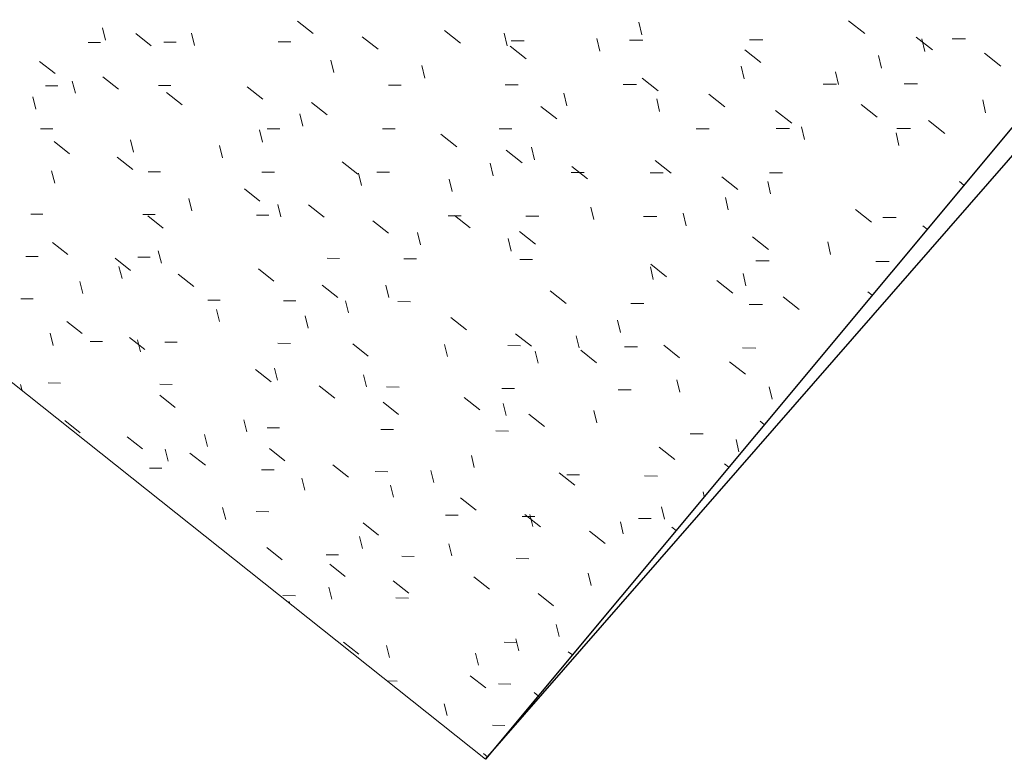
# Model space of a CAD drawing. Header units: centimetres. Extents: x 1151.07 to 1152.71, y 1902.53 to 1904.06.
# Tile 53 of 65: x 1152.4789 to 1152.5799, y 1903.0799 to 1903.1558. Entities that reach past the tile are written whole.
import ezdxf

# ---------------------------------------------------------------- set-up
doc = ezdxf.new("R2010")
doc.units = ezdxf.units.CM
for name, color, linetype, lineweight in [('Wzór powierzchni', 7, 'Continuous', 9), ('Wzór powierzchni-4', 10, 'Continuous', 9), ('Ściany', 7, 'Continuous', 9), ('Ściany-1', 250, 'Continuous', 25)]:
    doc.layers.add(name, color=color, linetype=linetype, lineweight=lineweight)

# ---------------------------------------------------------------- blocks, each defined once
blk = doc.blocks.new('FP_17-Aksono Kopia 1')
at = {"layer": 'Wzór powierzchni-4'}
for p, q in [((1152.50742, 1903.15564), (1152.50904, 1903.15436)), ((1152.54274, 1903.15423), (1152.54243, 1903.15553)), ((1152.56394, 1903.15566), (1152.56561, 1903.15435)), ((1152.48773, 1903.15369), (1152.48741, 1903.15496)), ((1152.49083, 1903.15436), (1152.49243, 1903.15309)), ((1152.49686, 1903.15314), (1152.49655, 1903.15441)), ((1152.52251, 1903.15467), (1152.52414, 1903.15339)), ((1152.52895, 1903.15311), (1152.52864, 1903.1544)), ((1152.48722, 1903.15343), (1152.48594, 1903.15343)), ((1152.49499, 1903.15347), (1152.49371, 1903.15346)), ((1152.50676, 1903.15352), (1152.50546, 1903.15351)), ((1152.51407, 1903.15403), (1152.51569, 1903.15275)), ((1152.52924, 1903.15305), (1152.53087, 1903.15176)), ((1152.53069, 1903.15362), (1152.52936, 1903.15362)), ((1152.53843, 1903.15254), (1152.53812, 1903.15384)), ((1152.54285, 1903.15368), (1152.5415, 1903.15367)), ((1152.55515, 1903.15373), (1152.55379, 1903.15372)), ((1152.5709, 1903.154), (1152.57257, 1903.15269)), ((1152.57177, 1903.15251), (1152.57147, 1903.15382)), ((1152.57596, 1903.15382), (1152.57457, 1903.15381)), ((1152.5533, 1903.1527), (1152.55496, 1903.1514)), ((1152.56733, 1903.15081), (1152.56703, 1903.15212)), ((1152.57789, 1903.15234), (1152.57957, 1903.15103)), ((1152.48097, 1903.1515), (1152.48256, 1903.15025)), ((1152.51117, 1903.15036), (1152.51086, 1903.15164)), ((1152.52049, 1903.14978), (1152.52018, 1903.15107)), ((1152.55324, 1903.14971), (1152.55294, 1903.15101)), ((1152.56291, 1903.14912), (1152.56262, 1903.15043)), ((1152.48464, 1903.14823), (1152.48432, 1903.14949)), ((1152.48746, 1903.14991), (1152.48906, 1903.14865)), ((1152.49445, 1903.14902), (1152.49317, 1903.14902)), ((1152.51806, 1903.14907), (1152.51675, 1903.14907)), ((1152.53006, 1903.1491), (1152.52873, 1903.1491)), ((1152.54219, 1903.14913), (1152.54085, 1903.14913)), ((1152.54279, 1903.14978), (1152.54444, 1903.14848)), ((1152.56271, 1903.14918), (1152.56134, 1903.14917)), ((1152.57103, 1903.1492), (1152.56965, 1903.14919)), ((1152.48284, 1903.14899), (1152.48157, 1903.14899)), ((1152.49399, 1903.1483), (1152.49558, 1903.14704)), ((1152.50225, 1903.14891), (1152.50386, 1903.14764)), ((1152.53507, 1903.14696), (1152.53476, 1903.14825)), ((1152.54961, 1903.14813), (1152.55126, 1903.14683)), ((1152.4806, 1903.14661), (1152.48028, 1903.14787)), ((1152.50885, 1903.1473), (1152.51046, 1903.14602)), ((1152.54457, 1903.14636), (1152.54427, 1903.14766)), ((1152.56523, 1903.1471), (1152.5669, 1903.14579)), ((1152.57801, 1903.14623), (1152.57772, 1903.14755)), ((1152.50796, 1903.14486), (1152.50765, 1903.14613)), ((1152.5324, 1903.14689), (1152.53404, 1903.1456)), ((1152.55647, 1903.14647), (1152.55813, 1903.14517)), ((1152.57217, 1903.14543), (1152.57384, 1903.14412)), ((1152.48233, 1903.14459), (1152.48106, 1903.14459)), ((1152.50383, 1903.14323), (1152.50352, 1903.1445)), ((1152.50562, 1903.14459), (1152.50433, 1903.14459)), ((1152.51746, 1903.1446), (1152.51615, 1903.1446)), ((1152.52214, 1903.14404), (1152.52376, 1903.14276)), ((1152.52943, 1903.1446), (1152.52811, 1903.1446)), ((1152.54967, 1903.1446), (1152.54833, 1903.1446)), ((1152.55788, 1903.14461), (1152.55652, 1903.14461)), ((1152.55942, 1903.14349), (1152.55912, 1903.14479)), ((1152.56912, 1903.14288), (1152.56882, 1903.14418)), ((1152.5703, 1903.14461), (1152.56892, 1903.14461)), ((1152.48246, 1903.14329), (1152.48404, 1903.14203)), ((1152.49061, 1903.14221), (1152.49029, 1903.14347)), ((1152.49972, 1903.14161), (1152.49941, 1903.14288)), ((1152.52884, 1903.14239), (1152.53046, 1903.14111)), ((1152.53173, 1903.14142), (1152.53143, 1903.1427)), ((1152.48893, 1903.14168), (1152.49052, 1903.14042)), ((1152.512, 1903.14122), (1152.51361, 1903.13994)), ((1152.5275, 1903.13978), (1152.52719, 1903.14106)), ((1152.54413, 1903.14134), (1152.54577, 1903.14004)), ((1152.48253, 1903.13901), (1152.48221, 1903.14027)), ((1152.49338, 1903.14018), (1152.4921, 1903.14018)), ((1152.50506, 1903.14016), (1152.50377, 1903.14016)), ((1152.51399, 1903.13878), (1152.51368, 1903.14005)), ((1152.51687, 1903.14014), (1152.51556, 1903.14014)), ((1152.53684, 1903.1401), (1152.53551, 1903.14011)), ((1152.53556, 1903.14074), (1152.53719, 1903.13946)), ((1152.54493, 1903.14009), (1152.54359, 1903.14009)), ((1152.55718, 1903.14007), (1152.55583, 1903.14007)), ((1152.52329, 1903.13816), (1152.52298, 1903.13944)), ((1152.55094, 1903.13967), (1152.55259, 1903.13838)), ((1152.55596, 1903.13791), (1152.55566, 1903.1392)), ((1152.57534, 1903.13918), (1152.57578, 1903.13883)), ((1152.50198, 1903.13843), (1152.50358, 1903.13716)), ((1152.49658, 1903.13619), (1152.49627, 1903.13745)), ((1152.55162, 1903.13627), (1152.55132, 1903.13756)), ((1152.50572, 1903.13557), (1152.50541, 1903.13683)), ((1152.50855, 1903.13679), (1152.51015, 1903.13553)), ((1152.53783, 1903.13528), (1152.53752, 1903.13656)), ((1152.5473, 1903.13464), (1152.547, 1903.13593)), ((1152.56465, 1903.13632), (1152.56631, 1903.13502)), ((1152.48132, 1903.13584), (1152.48006, 1903.13584)), ((1152.49284, 1903.13579), (1152.49157, 1903.1358)), ((1152.49207, 1903.13568), (1152.49366, 1903.13442)), ((1152.50449, 1903.13575), (1152.50321, 1903.13575)), ((1152.51514, 1903.13515), (1152.51675, 1903.13388)), ((1152.5242, 1903.13567), (1152.52289, 1903.13568)), ((1152.52353, 1903.13571), (1152.52515, 1903.13444)), ((1152.53218, 1903.13564), (1152.53086, 1903.13565)), ((1152.54427, 1903.13559), (1152.54293, 1903.1356)), ((1152.56884, 1903.1355), (1152.56748, 1903.13551)), ((1152.52003, 1903.1327), (1152.51972, 1903.13397)), ((1152.53021, 1903.13406), (1152.53183, 1903.13278)), ((1152.57156, 1903.13464), (1152.572, 1903.13429)), ((1152.48228, 1903.13295), (1152.48386, 1903.1317)), ((1152.52935, 1903.13206), (1152.52904, 1903.13333)), ((1152.55409, 1903.1335), (1152.55574, 1903.13221)), ((1152.56211, 1903.13172), (1152.56182, 1903.13301)), ((1152.49347, 1903.13082), (1152.49315, 1903.13207)), ((1152.48081, 1903.13149), (1152.47956, 1903.1315)), ((1152.48873, 1903.13132), (1152.49031, 1903.13007)), ((1152.49231, 1903.13142), (1152.49104, 1903.13143)), ((1152.51175, 1903.13131), (1152.51046, 1903.13132)), ((1152.51963, 1903.13126), (1152.51833, 1903.13127)), ((1152.53155, 1903.13119), (1152.53024, 1903.1312)), ((1152.5558, 1903.13105), (1152.55445, 1903.13106)), ((1152.56812, 1903.13098), (1152.56676, 1903.13098)), ((1152.48943, 1903.12925), (1152.48911, 1903.13049)), ((1152.50341, 1903.13022), (1152.50501, 1903.12896)), ((1152.54392, 1903.12915), (1152.54362, 1903.13043)), ((1152.54366, 1903.13072), (1152.54529, 1903.12943)), ((1152.48541, 1903.12769), (1152.48509, 1903.12893)), ((1152.4952, 1903.12969), (1152.49679, 1903.12843)), ((1152.55043, 1903.12904), (1152.55207, 1903.12775)), ((1152.55343, 1903.12848), (1152.55313, 1903.12977)), ((1152.50996, 1903.12857), (1152.51156, 1903.1273)), ((1152.51679, 1903.12729), (1152.51649, 1903.12855)), ((1152.53335, 1903.12797), (1152.53497, 1903.12669)), ((1152.56593, 1903.12789), (1152.56637, 1903.12754)), ((1152.48031, 1903.12716), (1152.47906, 1903.12717)), ((1152.4995, 1903.12701), (1152.49822, 1903.12702)), ((1152.50727, 1903.12695), (1152.50598, 1903.12696)), ((1152.51265, 1903.12572), (1152.51235, 1903.12697)), ((1152.51903, 1903.12686), (1152.51773, 1903.12687)), ((1152.55724, 1903.12735), (1152.55888, 1903.12606)), ((1152.49942, 1903.12482), (1152.49911, 1903.12607)), ((1152.54295, 1903.12667), (1152.54162, 1903.12668)), ((1152.55511, 1903.12657), (1152.55377, 1903.12658)), ((1152.48375, 1903.12485), (1152.48533, 1903.1236)), ((1152.50853, 1903.12415), (1152.50823, 1903.1254)), ((1152.52316, 1903.12525), (1152.52477, 1903.12397)), ((1152.54056, 1903.1237), (1152.54026, 1903.12497)), ((1152.48236, 1903.12239), (1152.48205, 1903.12363)), ((1152.48743, 1903.12278), (1152.48617, 1903.12279)), ((1152.49018, 1903.12321), (1152.49176, 1903.12196)), ((1152.49133, 1903.12172), (1152.49101, 1903.12296)), ((1152.5298, 1903.12357), (1152.53142, 1903.1223)), ((1152.53632, 1903.12212), (1152.53602, 1903.12338)), ((1152.4951, 1903.1227), (1152.49383, 1903.12271)), ((1152.50671, 1903.12259), (1152.50542, 1903.1226)), ((1152.51309, 1903.12256), (1152.51469, 1903.12129)), ((1152.52281, 1903.12123), (1152.5225, 1903.12249)), ((1152.5303, 1903.12235), (1152.52899, 1903.12236)), ((1152.5321, 1903.12055), (1152.5318, 1903.12181)), ((1152.53648, 1903.12189), (1152.5381, 1903.12061)), ((1152.5423, 1903.12223), (1152.54097, 1903.12224)), ((1152.54499, 1903.1224), (1152.54662, 1903.12112)), ((1152.55443, 1903.12211), (1152.55309, 1903.12212)), ((1152.50313, 1903.1199), (1152.50472, 1903.11864)), ((1152.50537, 1903.11882), (1152.50507, 1903.12006)), ((1152.55174, 1903.12071), (1152.55338, 1903.11942)), ((1152.51451, 1903.11813), (1152.51421, 1903.11938)), ((1152.54664, 1903.11758), (1152.54634, 1903.11885)), ((1152.47919, 1903.11773), (1152.47902, 1903.11836)), ((1152.4831, 1903.11852), (1152.48185, 1903.11853)), ((1152.49456, 1903.11838), (1152.4933, 1903.1184)), ((1152.50966, 1903.11824), (1152.51125, 1903.11697)), ((1152.51785, 1903.1181), (1152.51656, 1903.11812)), ((1152.52968, 1903.11796), (1152.52838, 1903.11797)), ((1152.54165, 1903.11782), (1152.54033, 1903.11783)), ((1152.55612, 1903.11687), (1152.55582, 1903.11815)), ((1152.4933, 1903.11728), (1152.49487, 1903.11602)), ((1152.52453, 1903.11704), (1152.52614, 1903.11577)), ((1152.51621, 1903.11656), (1152.5178, 1903.1153)), ((1152.52882, 1903.11518), (1152.52852, 1903.11643)), ((1152.53814, 1903.11446), (1152.53784, 1903.11572)), ((1152.48357, 1903.11468), (1152.48514, 1903.11343)), ((1152.50224, 1903.11352), (1152.50193, 1903.11476)), ((1152.53116, 1903.11535), (1152.53277, 1903.11408)), ((1152.50558, 1903.11392), (1152.50431, 1903.11393)), ((1152.51726, 1903.11375), (1152.51597, 1903.11377)), ((1152.55487, 1903.11461), (1152.55531, 1903.11426)), ((1152.48997, 1903.11302), (1152.49154, 1903.11177)), ((1152.49819, 1903.11201), (1152.49788, 1903.11324)), ((1152.52907, 1903.11359), (1152.52776, 1903.11361)), ((1152.54903, 1903.11331), (1152.5477, 1903.11333)), ((1152.55271, 1903.11147), (1152.55241, 1903.11273)), ((1152.49416, 1903.1105), (1152.49385, 1903.11173)), ((1152.50455, 1903.11181), (1152.50614, 1903.11055)), ((1152.54451, 1903.11196), (1152.54613, 1903.11068)), ((1152.4964, 1903.11135), (1152.49798, 1903.1101)), ((1152.52556, 1903.10985), (1152.52526, 1903.1111)), ((1152.4935, 1903.10979), (1152.49224, 1903.10981)), ((1152.50503, 1903.10961), (1152.50375, 1903.10963)), ((1152.51106, 1903.11013), (1152.51265, 1903.10887)), ((1152.55123, 1903.11024), (1152.55167, 1903.1099)), ((1152.50817, 1903.10754), (1152.50786, 1903.10878)), ((1152.51668, 1903.10942), (1152.51539, 1903.10944)), ((1152.52142, 1903.10833), (1152.52111, 1903.10957)), ((1152.53428, 1903.10933), (1152.53589, 1903.10806)), ((1152.53637, 1903.10911), (1152.53506, 1903.10913)), ((1152.54435, 1903.10898), (1152.54303, 1903.109)), ((1152.51729, 1903.10681), (1152.51698, 1903.10805)), ((1152.52416, 1903.10674), (1152.52576, 1903.10548)), ((1152.54915, 1903.10688), (1152.54904, 1903.10736)), ((1152.50006, 1903.10455), (1152.49975, 1903.10577)), ((1152.54508, 1903.10458), (1152.54478, 1903.10583)), ((1152.50447, 1903.10532), (1152.5032, 1903.10534)), ((1152.52391, 1903.10497), (1152.52262, 1903.10499)), ((1152.53178, 1903.10483), (1152.53048, 1903.10485)), ((1152.53075, 1903.10504), (1152.53236, 1903.10377)), ((1152.53156, 1903.10381), (1152.53126, 1903.10506)), ((1152.5437, 1903.10462), (1152.54239, 1903.10464)), ((1152.51416, 1903.10418), (1152.51575, 1903.10292)), ((1152.54085, 1903.10306), (1152.54056, 1903.10431)), ((1152.54583, 1903.10376), (1152.54626, 1903.10342)), ((1152.51411, 1903.10156), (1152.5138, 1903.1028)), ((1152.53738, 1903.10333), (1152.53899, 1903.10206)), ((1152.50427, 1903.10165), (1152.50585, 1903.1004)), ((1152.52325, 1903.1008), (1152.52295, 1903.10204)), ((1152.51163, 1903.1009), (1152.51036, 1903.10092)), ((1152.5194, 1903.10074), (1152.51812, 1903.10077)), ((1152.53116, 1903.10051), (1152.52986, 1903.10053)), ((1152.51075, 1903.09996), (1152.51233, 1903.0987)), ((1152.52552, 1903.09865), (1152.52711, 1903.09739)), ((1152.53755, 1903.09777), (1152.53725, 1903.09902)), ((1152.51095, 1903.09635), (1152.51064, 1903.09758)), ((1152.51725, 1903.09825), (1152.51884, 1903.09699)), ((1152.50721, 1903.09672), (1152.50594, 1903.09674)), ((1152.51882, 1903.09646), (1152.51753, 1903.09649)), ((1152.5321, 1903.09694), (1152.5337, 1903.09567)), ((1152.50663, 1903.0959), (1152.50658, 1903.09611)), ((1152.53427, 1903.09253), (1152.53397, 1903.09377)), ((1152.51214, 1903.09196), (1152.51371, 1903.09071)), ((1152.51686, 1903.09039), (1152.51656, 1903.09162)), ((1152.52993, 1903.09192), (1152.52864, 1903.09195)), ((1152.53012, 1903.09106), (1152.52982, 1903.09229)), ((1152.52598, 1903.08959), (1152.52568, 1903.09082)), ((1152.53519, 1903.09098), (1152.53562, 1903.09065)), ((1152.52514, 1903.08852), (1152.52673, 1903.08726)), ((1152.51765, 1903.08795), (1152.51659, 1903.08798)), ((1152.52932, 1903.08765), (1152.52803, 1903.08768)), ((1152.53169, 1903.08679), (1152.53212, 1903.08645)), ((1152.52278, 1903.08443), (1152.52248, 1903.08565)), ((1152.52871, 1903.0834), (1152.52743, 1903.08344)), ((1152.52649, 1903.08054), (1152.52691, 1903.08021))]:
    blk.add_line(p, q, dxfattribs=at)

msp = doc.modelspace()

# ---------------------------------------------------------------- linework, layer by layer
at = {"layer": 'Ściany'}
msp.add_line((1152.45892, 1903.13385), (1152.5267, 1903.07995), dxfattribs=at)
at = {"layer": 'Ściany-1'}
for p, q in [((1152.6377, 1903.2131), (1152.5267, 1903.07995)), ((1152.5267, 1903.07995), (1152.59372, 1903.15671))]:
    msp.add_line(p, q, dxfattribs=at)

# ---------------------------------------------------------------- block references
at = {"layer": 'Wzór powierzchni'}
msp.add_blockref('FP_17-Aksono Kopia 1', (0, 0), dxfattribs=at)

doc.saveas('drawing.dxf')
